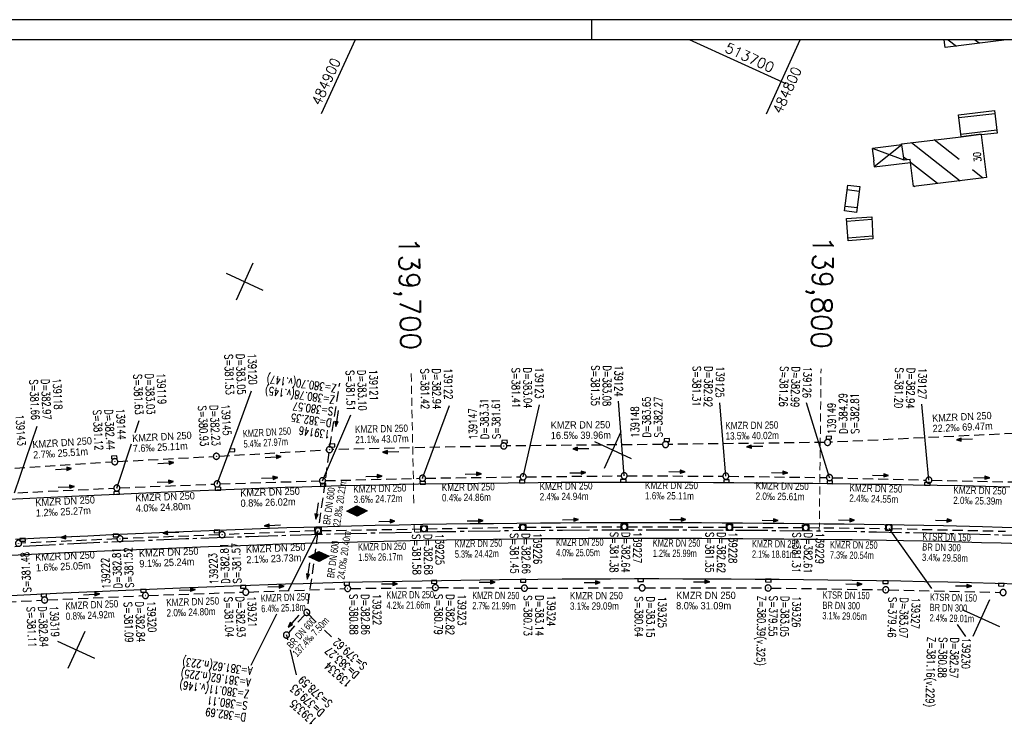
# Model space of a CAD drawing. Extents: x 4513183 to 4514318, y 5485253 to 5485550.
# Tile 4 of 8: x 4513622 to 4513865, y 5485377 to 5485550. Entities that reach past the tile are written whole.
import ezdxf
from ezdxf.enums import TextEntityAlignment as Align

# ---------------------------------------------------------------- set-up
doc = ezdxf.new("R2010")
doc.units = 0
doc.header["$LTSCALE"] = 10
doc.header["$MEASUREMENT"] = 0
for name, pattern in [('ACHSE', [5.5, 4, -0.5, 0.5, -0.5]), ('LT00', [0]), ('LT17', [0.15, 0.1, -0.05]), ('STRICHLINIE2', [0.375, 0.25, -0.125])]:
    doc.linetypes.add(name, pattern=pattern)
doc.layers.get('0').update_dxf_attribs({"linetype": 'LT00'})
for name, color, linetype in [('-BESCH', 7, 'STRICHLINIE2'), ('-BESCH-nachrichtlich', 81, 'STRICHLINIE2'), ('-BKAN014', 140, 'LT00'), ('-BKAN016-1', 140, 'LT00'), ('-BSCH014', 5, 'LT00'), ('-BSCH016', 5, 'LT00'), ('-Halt-Pfeil', 4, 'LT00'), ('A-TEXT-KILOMETER', 30, 'LT17'), ('AX-020', 250, 'ACHSE'), ('DFK_BEB_SCHR', 254, 'LT00'), ('DFK_BEBAUUNG', 250, 'LT00'), ('DFK_HAUS_NR', 250, 'Continuous'), ('HTP_OST', 11, 'LT00'), ('HTP_WEST', 11, 'LT00'), ('RAHMEN', 250, 'Continuous'), ('V_AFBR_BAB', 250, 'LT00'), ('V_KA_MULD', 182, 'LT00'), ('V_KA_PRUF', 182, 'LT00'), ('V_RASTER', 250, 'LT00'), ('V_SINKK', 182, 'LT00')]:
    doc.layers.add(name, color=color, linetype=linetype)
doc.styles.add('Haltungsbeschriftung', font='arial.ttf', dxfattribs={"width": 0.75})
doc.styles.add('Kilometrierung', font='romans.shx')
doc.styles.add('ROMANS', font='romans.shx')
doc.styles.add('schachtbeschriftung', font='romans.shx', dxfattribs={"width": 0.75, "height": 0.2})
doc.styles.get("Standard").update_dxf_attribs({"font": 'romans.shx', "width": 0.8})

# ---------------------------------------------------------------- blocks, each defined once
blk = doc.blocks.new('SYMB0003')
at = {"color": 0, "linetype": 'ByBlock'}
for p, q in [((-0.015712, 0), (0.010166, 0.012015)), ((0, -0.021257), (-0.015712, 0)), ((0.010166, 0.012015), (0, -0.021257))]:
    blk.add_line(p, q, dxfattribs=at)
for points in [[(-0.031395, 0.499013), (-0.093691, 0.491144), (-0.154509, 0.475528), (-0.21289, 0.452414), (-0.267913, 0.422164), (-0.318712, 0.385257), (-0.364484, 0.342274), (-0.404509, 0.293893), (-0.438154, 0.240877), (-0.464888, 0.184062), (-0.484292, 0.124345), (-0.496058, 0.062667), (-0.5, 0)], [(-0.5, 0), (-0.496058, -0.062667), (-0.484292, -0.124345), (-0.464888, -0.184062), (-0.438154, -0.240877), (-0.404509, -0.293893), (-0.364485, -0.342274), (-0.318712, -0.385257), (-0.267914, -0.422164), (-0.21289, -0.452414), (-0.154509, -0.475529), (-0.093691, -0.491144), (-0.031395, -0.499014), (0.031395, -0.499014)], [(0.5, 0), (0.496057, 0.062667), (0.484292, 0.124345), (0.464888, 0.184062), (0.438153, 0.240877), (0.404509, 0.293893), (0.364484, 0.342274), (0.318712, 0.385257), (0.267913, 0.422164), (0.21289, 0.452414), (0.154509, 0.475528), (0.093691, 0.491144), (0.031395, 0.499013), (-0.031395, 0.499013)], [(0.031395, -0.499014), (0.093691, -0.491144), (0.154509, -0.475529), (0.21289, -0.452414), (0.267914, -0.422164), (0.318712, -0.385257), (0.364485, -0.342274), (0.404509, -0.293893), (0.438154, -0.240877), (0.464889, -0.184062), (0.484292, -0.124345), (0.496058, -0.062667), (0.5, 0)]]:
    blk.add_lwpolyline(points, dxfattribs=at)
blk = doc.blocks.new('SYMB0652')
at = {"color": 0, "linetype": 'ByBlock'}
blk.add_lwpolyline([(-0.15, -0.075), (0.15, -0.075), (0.15, 0.075), (-0.15, 0.075), (-0.15, -0.075)], dxfattribs=at)
blk = doc.blocks.new('SYMB0071')
at = {"color": 0, "linetype": 'ByBlock'}
for p, q in [((-0.5, 0), (0, 0.25)), ((0, -0.25), (-0.5, 0)), ((-0.5, 0), (-0.5, 0)), ((-0.48, -0.01), (-0.48, 0.01)), ((-0.46, -0.02), (-0.46, 0.02)), ((-0.44, -0.03), (-0.44, 0.03)), ((-0.42, -0.04), (-0.42, 0.04)), ((-0.4, -0.05), (-0.4, 0.05)), ((-0.38, -0.06), (-0.38, 0.06)), ((-0.36, -0.07), (-0.36, 0.07)), ((-0.34, -0.08), (-0.34, 0.08)), ((-0.32, -0.09), (-0.32, 0.09)), ((-0.3, -0.1), (-0.3, 0.1)), ((-0.28, -0.11), (-0.28, 0.11)), ((-0.26, -0.12), (-0.26, 0.12)), ((-0.24, -0.13), (-0.24, 0.13)), ((-0.22, -0.14), (-0.22, 0.14)), ((-0.2, -0.15), (-0.2, 0.15)), ((-0.18, -0.16), (-0.18, 0.16)), ((-0.16, -0.17), (-0.16, 0.17)), ((-0.14, -0.18), (-0.14, 0.18)), ((-0.12, -0.19), (-0.12, 0.19)), ((-0.1, -0.2), (-0.1, 0.2)), ((-0.08, -0.21), (-0.08, 0.21)), ((-0.06, -0.22), (-0.06, 0.22)), ((-0.04, -0.23), (-0.04, 0.23)), ((-0.02, -0.24), (-0.02, 0.24)), ((0, 0.25), (0.5, 0)), ((0, -0.25), (0, 0.25)), ((0.5, 0), (0, -0.25)), ((0.02, -0.24), (0.02, 0.24)), ((0.04, -0.23), (0.04, 0.23)), ((0.06, -0.22), (0.06, 0.22)), ((0.08, -0.21), (0.08, 0.21)), ((0.1, -0.2), (0.1, 0.2)), ((0.12, -0.19), (0.12, 0.19)), ((0.14, -0.18), (0.14, 0.18)), ((0.16, -0.17), (0.16, 0.17)), ((0.18, -0.16), (0.18, 0.16)), ((0.2, -0.15), (0.2, 0.15)), ((0.22, -0.14), (0.22, 0.14)), ((0.24, -0.13), (0.24, 0.13)), ((0.26, -0.12), (0.26, 0.12)), ((0.28, -0.11), (0.28, 0.11)), ((0.3, -0.1), (0.3, 0.1)), ((0.32, -0.09), (0.32, 0.09)), ((0.34, -0.08), (0.34, 0.08)), ((0.36, -0.07), (0.36, 0.07)), ((0.38, -0.06), (0.38, 0.06)), ((0.4, -0.05), (0.4, 0.05)), ((0.42, -0.04), (0.42, 0.04)), ((0.44, -0.03), (0.44, 0.03)), ((0.46, -0.02), (0.46, 0.02)), ((0.48, -0.01), (0.48, 0.01))]:
    blk.add_line(p, q, dxfattribs=at)
blk = doc.blocks.new('SYMB0070')
at = {"color": 0, "linetype": 'ByBlock'}
for p, q in [((-0.5, 0), (0.2, 0)), ((0.5, 0), (0.2, 0.1)), ((0.2, 0.1), (0.2, 0)), ((0.468, 0), (0.21, 0.086)), ((0.21, 0.086), (0.21, -0.086)), ((0.21, -0.086), (0.468, 0)), ((0.22, -0.072), (0.437, 0)), ((0.23, -0.058), (0.405, 0)), ((0.24, -0.045), (0.374, 0)), ((0.342, 0), (0.25, 0.031)), ((0.25, 0.031), (0.25, -0.031)), ((0.25, -0.031), (0.342, 0)), ((0.26, -0.017), (0.31, 0)), ((0.27, -0.003), (0.279, 0))]:
    blk.add_line(p, q, dxfattribs=at)
for points in [[(0.2, 0), (0.2, -0.1), (0.5, 0)], [(0.437, 0), (0.22, 0.072), (0.22, -0.072)], [(0.405, 0), (0.23, 0.058), (0.23, -0.058)], [(0.374, 0), (0.24, 0.045), (0.24, -0.045)], [(0.31, 0), (0.26, 0.017), (0.26, -0.017)], [(0.279, 0), (0.27, 0.003), (0.27, -0.003)]]:
    blk.add_lwpolyline(points, dxfattribs=at)
blk = doc.blocks.new('SYMB1210')
at = {"color": 0, "linetype": 'ByBlock'}
blk.add_line((0.018815, -0.179014), (0.055623, -0.17119), dxfattribs=at)
for points in [[(-0.2, -0.2), (-0.2, 0.2), (0.2, 0.2), (0.2, -0.2), (-0.2, -0.2)], [(0.018815, 0.179014), (-0.018815, 0.179014), (-0.055623, 0.17119), (-0.09, 0.155885), (-0.120444, 0.133766), (-0.145623, 0.105801), (-0.164438, 0.073213), (-0.176067, 0.037424), (-0.18, 0)], [(-0.18, 0), (-0.176067, -0.037424), (-0.164438, -0.073213), (-0.145623, -0.105801), (-0.120444, -0.133766), (-0.09, -0.155885), (-0.055623, -0.17119), (-0.018815, -0.179014), (0.018815, -0.179014)], [(0.18, 0), (0.176067, 0.037424), (0.164438, 0.073213), (0.145623, 0.105801), (0.120444, 0.133766), (0.09, 0.155885), (0.055623, 0.17119), (0.018815, 0.179014)], [(0.055623, -0.17119), (0.09, -0.155885), (0.120444, -0.133766), (0.145623, -0.105801), (0.164438, -0.073213), (0.176067, -0.037424), (0.18, 0)]]:
    blk.add_lwpolyline(points, dxfattribs=at)

msp = doc.modelspace()

# ---------------------------------------------------------------- linework, layer by layer
at = {"layer": '-BESCH'}
for p, q in [((4513890.3, 5485448.99), (4513822.41, 5485445.75)), ((4513820.91, 5485445.7), (4513782.39, 5485445.22)), ((4513671.45, 5485442.32), (4513697.87, 5485443.88)), ((4513698.52, 5485443.19), (4513695.92, 5485424.65)), ((4513740.93, 5485444.82), (4513699.37, 5485443.94)), ((4513780.89, 5485445.21), (4513742.43, 5485444.85)), ((4513620.91, 5485439.33), (4513644.88, 5485440.9)), ((4513646.37, 5485440.99), (4513669.95, 5485442.24)), ((4513671.65, 5485435.48), (4513696.16, 5485436.23)), ((4513697.66, 5485436.27), (4513720.87, 5485436.84)), ((4513722.37, 5485436.87), (4513745.73, 5485437.2)), ((4513747.23, 5485437.22), (4513770.67, 5485437.46)), ((4513772.17, 5485437.46), (4513795.78, 5485437.38)), ((4513797.28, 5485437.36), (4513821.39, 5485437.02)), ((4513822.89, 5485436.99), (4513845.93, 5485436.41)), ((4513847.43, 5485436.37), (4513871.32, 5485435.88)), ((4513621.63, 5485433.27), (4513645.37, 5485434.41)), ((4513646.87, 5485434.48), (4513670.16, 5485435.42)), ((4513695.07, 5485423.88), (4513672.86, 5485422.95)), ((4513696.56, 5485423.92), (4513721.23, 5485424.34)), ((4513722.73, 5485424.37), (4513745.65, 5485424.75)), ((4513747.15, 5485424.76), (4513770.7, 5485424.88)), ((4513772.2, 5485424.88), (4513796.69, 5485424.77)), ((4513798.19, 5485424.77), (4513815.49, 5485424.68)), ((4513816.99, 5485424.67), (4513836.03, 5485424.44)), ((4513837.53, 5485424.41), (4513865.6, 5485423.77)), ((4513646.14, 5485421.88), (4513622.61, 5485420.83)), ((4513671.36, 5485422.89), (4513647.64, 5485421.94)), ((4513695.71, 5485423.17), (4513693.12, 5485404.45)), ((4513678.72, 5485408.76), (4513702.38, 5485409.6)), ((4513703.88, 5485409.63), (4513724.04, 5485409.84)), ((4513725.54, 5485409.85), (4513746.03, 5485409.71)), ((4513747.53, 5485409.7), (4513775.12, 5485409.79)), ((4513776.62, 5485409.79), (4513806.22, 5485409.75)), ((4513807.72, 5485409.74), (4513835.27, 5485409.32)), ((4513836.77, 5485409.29), (4513864.27, 5485408.65)), ((4513603.8, 5485405.47), (4513627.54, 5485406.74)), ((4513629.04, 5485406.81), (4513652.43, 5485407.86)), ((4513653.93, 5485407.92), (4513677.22, 5485408.71)), ((4513692.52, 5485403.15), (4513688.51, 5485398.69))]:
    msp.add_line(p, q, dxfattribs=at)
at = {"layer": '-BESCH-nachrichtlich'}
msp.add_line((4513698.74, 5485444.67), (4513701.16, 5485460.33), dxfattribs=at)
at = {"layer": '-BSCH014'}
for p, q in [((4513695.82, 5485423.91), (4513688.37, 5485408.98)), ((4513836.78, 5485424.43), (4513847.35, 5485409.59)), ((4513685.53, 5485403.3), (4513679.19, 5485390.59)), ((4513693.02, 5485403.71), (4513695.39, 5485401.34)), ((4513697.41, 5485399.33), (4513699.1, 5485397.65)), ((4513853.64, 5485400.76), (4513855.75, 5485397.79)), ((4513688.01, 5485398.13), (4513688.3, 5485396.94)), ((4513688.9, 5485394.49), (4513690.43, 5485388.31))]:
    msp.add_line(p, q, dxfattribs=at)
at = {"layer": '-BSCH016'}
for p, q in [((4513676.05, 5485449.43), (4513679.36, 5485458.44)), ((4513771.42, 5485437.47), (4513770.02, 5485455.94)), ((4513796.53, 5485437.37), (4513795.06, 5485455.5)), ((4513822.14, 5485437.01), (4513816.48, 5485455.51)), ((4513721.62, 5485436.86), (4513728.26, 5485454.86)), ((4513746.48, 5485437.21), (4513750.54, 5485454.99)), ((4513846.68, 5485436.39), (4513844.9, 5485455.13)), ((4513650.65, 5485448.14), (4513651.64, 5485451.12)), ((4513696.91, 5485436.25), (4513703.91, 5485452.5)), ((4513620.88, 5485433.23), (4513626.43, 5485449.75)), ((4513670.9, 5485435.45), (4513676.05, 5485449.43)), ((4513646.12, 5485434.45), (4513649.72, 5485445.33))]:
    msp.add_line(p, q, dxfattribs=at)
at = {"layer": 'A-TEXT-KILOMETER', "lineweight": 0, "ltscale": 2}
for p, q in [((4513719.47, 5485430.73), (4513718.81, 5485463.55)), ((4513819.61, 5485423.85), (4513820.04, 5485463.85)), ((4513719.62, 5485423.57), (4513719.58, 5485425.37))]:
    msp.add_line(p, q, dxfattribs=at)
at = {"layer": 'AX-020', "ltscale": 0.2, "flags": 128}
msp.add_lwpolyline([(4513208.35, 5485369.65), (4513216.73, 5485371.26), (4513231.97, 5485374.12), (4513247.23, 5485376.89), (4513262.5, 5485379.59), (4513277.79, 5485382.21), (4513293.08, 5485384.76), (4513308.4, 5485387.22), (4513323.72, 5485389.6), (4513339.06, 5485391.91), (4513354.41, 5485394.13), (4513369.76, 5485396.28), (4513385.14, 5485398.34), (4513400.52, 5485400.33), (4513415.91, 5485402.24), (4513431.31, 5485404.07), (4513446.72, 5485405.82), (4513462.14, 5485407.49), (4513477.56, 5485409.08), (4513493, 5485410.59), (4513508.44, 5485412.02), (4513523.89, 5485413.37), (4513539.35, 5485414.64), (4513554.81, 5485415.83), (4513570.28, 5485416.95), (4513585.75, 5485417.98), (4513601.23, 5485418.93), (4513616.72, 5485419.8), (4513632.2, 5485420.6), (4513647.7, 5485421.31), (4513663.19, 5485421.94), (4513678.69, 5485422.49), (4513694.19, 5485422.97), (4513709.7, 5485423.36), (4513725.2, 5485423.67), (4513740.71, 5485423.91), (4513756.22, 5485424.06), (4513771.73, 5485424.13), (4513787.23, 5485424.12), (4513802.74, 5485424.04), (4513818.25, 5485423.87), (4513833.76, 5485423.62), (4513849.26, 5485423.3), (4513864.77, 5485422.89), (4513880.27, 5485422.4), (4513895.76, 5485421.84), (4513911.26, 5485421.19), (4513926.75, 5485420.46), (4513939.22, 5485419.82), (4513951.87, 5485419.11), (4513964.52, 5485418.35), (4513977.16, 5485417.53), (4513989.8, 5485416.65), (4514002.44, 5485415.71), (4514015.07, 5485414.71), (4514027.69, 5485413.64), (4514040.31, 5485412.5), (4514052.92, 5485411.29), (4514065.52, 5485410.01), (4514078.12, 5485408.66), (4514090.71, 5485407.22), (4514096.29, 5485406.56), (4514108.87, 5485405.02), (4514121.43, 5485403.39), (4514133.35, 5485401.78)], dxfattribs=at)
at = {"layer": 'DFK_BEB_SCHR'}
for p, q in [((4513851.45, 5485545.19), (4513853.49, 5485543.61)), ((4513859.1, 5485544.32), (4513857.97, 5485545.19)), ((4513864.5, 5485545.19), (4513864.71, 5485545.02)), ((4513862.94, 5485526.91), (4513854.06, 5485525.86)), ((4513854.53, 5485521.89), (4513863.42, 5485522.94)), ((4513842.36, 5485519.77), (4513854.41, 5485510.34)), ((4513854.19, 5485515.59), (4513847.99, 5485520.44)), ((4513841.33, 5485515.49), (4513840.44, 5485516.19)), ((4513848.79, 5485509.65), (4513842.12, 5485514.87)), ((4513860.02, 5485511.02), (4513857.46, 5485513.03)), ((4513842.81, 5485509.26), (4513843.17, 5485508.97)), ((4513829.44, 5485507.72), (4513826.5, 5485508.08)), ((4513826.01, 5485504.11), (4513828.96, 5485503.75)), ((4513832.59, 5485500.74), (4513826.39, 5485500.25)), ((4513826.7, 5485496.26), (4513832.82, 5485496.74))]:
    msp.add_line(p, q, dxfattribs=at)
at = {"layer": 'DFK_BEBAUUNG'}
for p, q in [((4513839.99, 5485519.23), (4513832.77, 5485518.36)), ((4513839.99, 5485519.23), (4513833.17, 5485513.77)), ((4513840.56, 5485515.4), (4513832.77, 5485518.36)), ((4513833.15, 5485515.31), (4513832.77, 5485518.36)), ((4513832.98, 5485515.28), (4513833.15, 5485515.31)), ((4513832.98, 5485515.28), (4513833.17, 5485513.77)), ((4513833.17, 5485513.77), (4513842.12, 5485514.86))]:
    msp.add_line(p, q, dxfattribs=at)
for points in [[(4513865.2, 5485545.14), (4513865.21, 5485545.09), (4513850.69, 5485543.26), (4513850.45, 5485545.14)], [(4513859.58, 5485521.82), (4513854.61, 5485521.23), (4513853.96, 5485526.67), (4513862.85, 5485527.73), (4513863.52, 5485522.13), (4513859.6, 5485521.66), (4513859.58, 5485521.82)], [(4513842.85, 5485508.93), (4513842.12, 5485514.86), (4513842.04, 5485515.58), (4513840.56, 5485515.4), (4513839.99, 5485519.23), (4513839.95, 5485519.48), (4513854.61, 5485521.23), (4513859.58, 5485521.82), (4513859.6, 5485521.66), (4513860.88, 5485511.13), (4513842.85, 5485508.93)], [(4513828.81, 5485502.54), (4513825.86, 5485502.9), (4513826.65, 5485509.28), (4513829.59, 5485508.93), (4513828.81, 5485502.54)], [(4513832.86, 5485496), (4513826.76, 5485495.52), (4513826.33, 5485501), (4513832.55, 5485501.46), (4513832.86, 5485496)]]:
    msp.add_lwpolyline(points, dxfattribs=at)
at = {"layer": 'RAHMEN'}
msp.add_line((4513763.35, 5485550.14), (4513763.35, 5485545.14), dxfattribs=at)
for points in [[(4513183.35, 5485253.14), (4514318.35, 5485253.14), (4514318.35, 5485550.14), (4513183.35, 5485550.14), (4513183.35, 5485253.14)], [(4513208.35, 5485258.14), (4514133.35, 5485258.14), (4514133.35, 5485545.14), (4513208.35, 5485545.14), (4513208.35, 5485258.14)]]:
    msp.add_lwpolyline(points, dxfattribs=at)
at = {"layer": 'V_AFBR_BAB'}
for points in [[(4513619.46, 5485431.71), (4513624.64, 5485431.96), (4513629.83, 5485432.2), (4513635.01, 5485432.44), (4513640.51, 5485432.69), (4513646, 5485432.93), (4513651.5, 5485433.16), (4513656.99, 5485433.4), (4513662.49, 5485433.63), (4513666.68, 5485433.81), (4513670.88, 5485433.99), (4513675.07, 5485434.16), (4513679.27, 5485434.33), (4513683.47, 5485434.49), (4513687.66, 5485434.64), (4513691.86, 5485434.78), (4513696.65, 5485434.92), (4513701.44, 5485435.05), (4513706.23, 5485435.16), (4513711.02, 5485435.27), (4513715.81, 5485435.36), (4513720.6, 5485435.44), (4513728, 5485435.56), (4513735.4, 5485435.67), (4513742.8, 5485435.75), (4513750.21, 5485435.82), (4513755.83, 5485435.87), (4513761.46, 5485435.9), (4513767.08, 5485435.92), (4513772.71, 5485435.93), (4513778.34, 5485435.92), (4513783.38, 5485435.9), (4513788.41, 5485435.88), (4513793.45, 5485435.84), (4513798.49, 5485435.8), (4513803.53, 5485435.76), (4513808.56, 5485435.71), (4513813.28, 5485435.66), (4513817.99, 5485435.61), (4513822.71, 5485435.56), (4513827.42, 5485435.5), (4513832.13, 5485435.43), (4513836.85, 5485435.36), (4513842.81, 5485435.27), (4513848.76, 5485435.15), (4513854.72, 5485435.03), (4513860.68, 5485434.88), (4513866.63, 5485434.72)], [(4513621.13, 5485421.84), (4513627.07, 5485422.13), (4513633.01, 5485422.41), (4513638.93, 5485422.67), (4513644.85, 5485422.94), (4513650.77, 5485423.19), (4513656.69, 5485423.44), (4513662.61, 5485423.69), (4513666.85, 5485423.86), (4513671.09, 5485424.03), (4513675.34, 5485424.2), (4513679.58, 5485424.36), (4513683.82, 5485424.51), (4513688.07, 5485424.66), (4513692.31, 5485424.8), (4513698.19, 5485424.97), (4513704.07, 5485425.12), (4513709.95, 5485425.26), (4513715.84, 5485425.38), (4513721.72, 5485425.48), (4513727.52, 5485425.57), (4513733.32, 5485425.65), (4513739.12, 5485425.71), (4513744.92, 5485425.77), (4513750.73, 5485425.82), (4513755.66, 5485425.86), (4513760.59, 5485425.89), (4513765.52, 5485425.92), (4513770.45, 5485425.94), (4513775.38, 5485425.95), (4513780.31, 5485425.94), (4513785.4, 5485425.93), (4513790.49, 5485425.91), (4513795.59, 5485425.88), (4513800.68, 5485425.84), (4513805.77, 5485425.79), (4513810.86, 5485425.74), (4513815.81, 5485425.69), (4513820.77, 5485425.64), (4513825.73, 5485425.58), (4513830.68, 5485425.51), (4513835.64, 5485425.44), (4513840.6, 5485425.35), (4513850.28, 5485425.16), (4513859.96, 5485424.93), (4513869.64, 5485424.65)], [(4513869.34, 5485420.65), (4513864.52, 5485420.8), (4513859.7, 5485420.94), (4513854.89, 5485421.07), (4513850.07, 5485421.2), (4513845.25, 5485421.31), (4513840.43, 5485421.41), (4513836.2, 5485421.49), (4513831.97, 5485421.55), (4513827.74, 5485421.61), (4513823.51, 5485421.67), (4513819.28, 5485421.71), (4513815.05, 5485421.76), (4513810.82, 5485421.8), (4513805.76, 5485421.84), (4513800.7, 5485421.88), (4513795.64, 5485421.92), (4513790.57, 5485421.95), (4513785.51, 5485421.98), (4513780.45, 5485421.99), (4513774.51, 5485421.99), (4513768.57, 5485421.98), (4513762.63, 5485421.95), (4513756.68, 5485421.91), (4513750.74, 5485421.86), (4513744.95, 5485421.81), (4513739.15, 5485421.74), (4513733.36, 5485421.66), (4513727.57, 5485421.56), (4513721.77, 5485421.46), (4513712.05, 5485421.25), (4513702.33, 5485421.01), (4513692.6, 5485420.73), (4513686.64, 5485420.54), (4513680.68, 5485420.34), (4513674.72, 5485420.12), (4513668.76, 5485419.9), (4513662.8, 5485419.67), (4513656.89, 5485419.44), (4513650.98, 5485419.2), (4513645.08, 5485418.95), (4513639.17, 5485418.69), (4513633.27, 5485418.42), (4513623.36, 5485417.94), (4513613.46, 5485417.43)], [(4513868.89, 5485410.7), (4513863.06, 5485410.87), (4513857.23, 5485411.03), (4513851.39, 5485411.16), (4513845.56, 5485411.29), (4513839.73, 5485411.4), (4513833.72, 5485411.5), (4513827.72, 5485411.59), (4513821.72, 5485411.67), (4513815.72, 5485411.74), (4513809.72, 5485411.81), (4513803.77, 5485411.86), (4513797.82, 5485411.91), (4513791.87, 5485411.95), (4513785.92, 5485411.97), (4513779.97, 5485411.98), (4513774, 5485411.98), (4513768.03, 5485411.97), (4513762.07, 5485411.94), (4513756.1, 5485411.9), (4513750.13, 5485411.85), (4513740.6, 5485411.75), (4513731.07, 5485411.62), (4513721.54, 5485411.47), (4513716.63, 5485411.39), (4513711.73, 5485411.3), (4513706.82, 5485411.19), (4513701.92, 5485411.08), (4513697.01, 5485410.95), (4513692.11, 5485410.81), (4513687.79, 5485410.68), (4513683.47, 5485410.53), (4513679.15, 5485410.37), (4513674.84, 5485410.21), (4513670.52, 5485410.04), (4513666.2, 5485409.87), (4513661.88, 5485409.69), (4513656.08, 5485409.45), (4513650.29, 5485409.21), (4513644.49, 5485408.97), (4513638.69, 5485408.71), (4513632.89, 5485408.45), (4513628.01, 5485408.22), (4513623.13, 5485407.99), (4513618.25, 5485407.75)]]:
    msp.add_lwpolyline(points, dxfattribs=at)
at = {"layer": 'V_RASTER'}
for p, q in [((4513704.96, 5485545.14), (4513696.61, 5485526.86)), ((4513811.39, 5485534.27), (4513787.59, 5485545.14)), ((4513806.54, 5485526.86), (4513814.89, 5485545.14)), ((4513679.75, 5485489.96), (4513675.6, 5485480.86)), ((4513673.13, 5485487.49), (4513682.22, 5485483.33)), ((4513766.56, 5485439.31), (4513770.71, 5485448.41)), ((4513764.09, 5485445.94), (4513773.18, 5485441.78)), ((4513861.67, 5485406.86), (4513857.52, 5485397.77)), ((4513855.05, 5485404.39), (4513864.14, 5485400.24)), ((4513638.2, 5485399), (4513634.05, 5485389.9)), ((4513640.67, 5485392.37), (4513631.58, 5485396.53))]:
    msp.add_line(p, q, dxfattribs=at)

# ---------------------------------------------------------------- block references
at = {"layer": '-Halt-Pfeil'}
for p, xscale, yscale, zscale, rotation in [((4513700.5, 5485451.62), 4.000000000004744, 4.000000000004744, 4.000000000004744, 262.014799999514), ((4513855.47, 5485446.44), 3.999999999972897, 3.999999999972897, 3.999999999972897, 182.7357800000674), ((4513713.74, 5485443.33), 3.999999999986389, 3.999999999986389, 3.999999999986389, 181.2135900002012), ((4513760.71, 5485444.13), 4.000000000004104, 4.000000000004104, 4.000000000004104, 180.5350600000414), ((4513803.63, 5485444.68), 3.999999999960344, 3.999999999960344, 3.999999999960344, 180.7134100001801), ((4513658.22, 5485440.62), 3.999999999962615, 3.999999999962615, 3.999999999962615, 3.019400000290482), ((4513684.72, 5485442.1), 3.999999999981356, 3.999999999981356, 3.999999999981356, 3.387200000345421), ((4513632.96, 5485439.12), 4.000000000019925, 4.000000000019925, 4.000000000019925, 3.768950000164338), ((4513734.15, 5485437.92), 4.000000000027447, 4.000000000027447, 4.000000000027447, 0.8078699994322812), ((4513759.99, 5485438.23), 3.999999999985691, 3.999999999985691, 3.999999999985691, 0.5910200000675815), ((4513784.49, 5485438.48), 4.000000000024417, 4.000000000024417, 4.000000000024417, 359.7866800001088), ((4513809.84, 5485438.25), 4.000000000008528, 4.000000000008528, 4.000000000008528, 359.1921300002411), ((4513658.12, 5485435.96), 3.999999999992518, 3.999999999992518, 3.999999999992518, 2.319120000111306), ((4513683.89, 5485436.95), 3.999999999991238, 3.999999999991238, 3.999999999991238, 1.759330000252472), ((4513709.64, 5485437.36), 3.999999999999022, 3.999999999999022, 3.999999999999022, 1.402469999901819), ((4513834.73, 5485437.59), 3.999999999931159, 3.999999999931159, 3.999999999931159, 358.5381000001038), ((4513859.7, 5485437.02), 3.999999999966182, 3.999999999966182, 3.999999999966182, 358.8319300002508), ((4513633.66, 5485434.74), 3.999999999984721, 3.999999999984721, 3.999999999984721, 2.756750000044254), ((4513695.56, 5485428.77), 4.000000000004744, 4.000000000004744, 4.000000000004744, 262.014799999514), ((4513712.8, 5485426.23), 3.999999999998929, 3.999999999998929, 3.999999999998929, 0.9477299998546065), ((4513734.62, 5485426.35), 3.999999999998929, 3.999999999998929, 3.999999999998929, 0.9477299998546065), ((4513758.15, 5485426.63), 3.999999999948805, 3.999999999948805, 3.999999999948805, 0.2832600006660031), ((4513784.68, 5485426.65), 3.999999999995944, 3.999999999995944, 3.999999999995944, 359.7482099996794), ((4513807.48, 5485426.46), 3.999999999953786, 3.999999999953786, 3.999999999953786, 359.7307299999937), ((4513826.34, 5485426.53), 3.999999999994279, 3.999999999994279, 3.999999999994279, 359.3005800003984), ((4513850.35, 5485426.45), 4.000000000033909, 4.000000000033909, 4.000000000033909, 358.6815200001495), ((4513659.46, 5485423.41), 4.000000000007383, 4.000000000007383, 4.000000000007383, 182.2841800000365), ((4513684.53, 5485425.17), 4.000000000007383, 4.000000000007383, 4.000000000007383, 182.2841800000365), ((4513634.33, 5485422.35), 3.999999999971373, 3.999999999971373, 3.999999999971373, 182.5536500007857), ((4513693.43, 5485413.95), 3.999999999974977, 3.999999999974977, 3.999999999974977, 262.1171799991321), ((4513737.57, 5485411.17), 4.000000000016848, 4.000000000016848, 4.000000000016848, 359.6048399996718), ((4513763.5, 5485411.09), 3.999999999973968, 3.999999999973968, 3.999999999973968, 0.1853400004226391), ((4513790.58, 5485411.31), 3.999999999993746, 3.999999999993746, 3.999999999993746, 359.9265599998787), ((4513663.54, 5485409.3), 4.000000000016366, 4.000000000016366, 4.000000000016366, 1.937700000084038), ((4513685.43, 5485410.09), 4.000000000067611, 4.000000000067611, 4.000000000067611, 2.032180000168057), ((4513713.47, 5485410.76), 3.999999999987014, 3.999999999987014, 3.999999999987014, 0.5945100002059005), ((4513828.18, 5485410.73), 3.999999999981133, 3.999999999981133, 3.999999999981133, 359.1222000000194), ((4513855.26, 5485410.27), 3.999999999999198, 3.999999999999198, 3.999999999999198, 358.6675400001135), ((4513639.91, 5485408.19), 3.999999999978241, 3.999999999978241, 3.999999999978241, 2.560639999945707), ((4513689.77, 5485401.59), 4.000000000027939, 4.000000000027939, 4.000000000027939, 228.0801099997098)]:
    msp.add_blockref('SYMB0070', p, dxfattribs=dict(at, xscale=xscale, yscale=yscale, zscale=zscale, rotation=rotation))
at = {"layer": 'HTP_OST', "xscale": 5.000000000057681, "yscale": 5.000000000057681, "zscale": 5.000000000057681, "rotation": 1.381490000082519}
msp.add_blockref('SYMB0071', (4513705.42, 5485428.76), dxfattribs=at)
at = {"layer": 'HTP_WEST', "xscale": 5.000000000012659, "yscale": 5.000000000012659, "zscale": 5.000000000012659, "rotation": 1.566860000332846}
msp.add_blockref('SYMB0071', (4513696.07, 5485417.52), dxfattribs=at)
at = {"layer": 'V_KA_MULD', "xscale": 3.799999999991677, "yscale": 3.799999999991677, "zscale": 3.799999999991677, "rotation": 180.6537565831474}
for p in [(4513695.82, 5485423.91), (4513721.99, 5485424.35), (4513746.39, 5485424.7), (4513771.47, 5485424.83), (4513797.44, 5485424.74), (4513816.27, 5485424.62), (4513836.79, 5485424.69)]:
    msp.add_blockref('SYMB1210', p, dxfattribs=at)
at = {"layer": 'V_KA_PRUF', "xscale": 1.499999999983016, "yscale": 1.499999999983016, "zscale": 1.499999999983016}
for p in [(4513741.68, 5485444.84), (4513781.64, 5485445.21), (4513821.66, 5485445.71), (4513670.7, 5485442.28), (4513698.62, 5485443.93), (4513645.62, 5485440.95), (4513771.42, 5485437.47), (4513670.9, 5485435.45), (4513696.91, 5485436.25), (4513721.62, 5485436.86), (4513746.48, 5485437.21), (4513796.53, 5485437.37), (4513822.14, 5485437.01), (4513846.68, 5485436.39), (4513646.12, 5485434.45), (4513672.11, 5485422.92), (4513621.86, 5485420.8), (4513646.89, 5485421.91), (4513677.97, 5485408.73), (4513703.13, 5485409.63), (4513724.79, 5485409.85), (4513746.78, 5485409.7), (4513775.87, 5485409.79), (4513806.97, 5485409.75), (4513836.02, 5485409.31), (4513865.02, 5485408.63), (4513628.29, 5485406.78), (4513653.18, 5485407.89), (4513693.02, 5485403.71), (4513688.01, 5485398.13)]:
    msp.add_blockref('SYMB0003', p, dxfattribs=at)
at = {"layer": 'V_SINKK'}
for p, xscale, yscale, zscale, rotation in [((4513741.89, 5485445.9), 4.500000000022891, 4.500000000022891, 4.500000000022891, 0.9999999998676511), ((4513781.95, 5485446.3), 4.500000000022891, 4.500000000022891, 4.500000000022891, 0.9999999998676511), ((4513821.97, 5485446.9), 4.499999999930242, 4.499999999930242, 4.499999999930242, 2.000000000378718), ((4513674.61, 5485443.74), 4.500000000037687, 4.500000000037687, 4.500000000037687, 2.999999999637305), ((4513699.27, 5485444.95), 4.500000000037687, 4.500000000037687, 4.500000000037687, 2.999999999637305), ((4513645.49, 5485442.03), 4.500000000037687, 4.500000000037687, 4.500000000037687, 2.999999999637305), ((4513721.67, 5485435.74), 4.500000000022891, 4.500000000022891, 4.500000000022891, 0.9999999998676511), ((4513746.21, 5485436.05), 4.500000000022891, 4.500000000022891, 4.500000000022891, 0.9999999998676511), ((4513771.23, 5485436.2), 4.500000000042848, 4.500000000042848, 4.500000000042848, 359.9999999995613), ((4513796.68, 5485436.11), 4.500000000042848, 4.500000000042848, 4.500000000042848, 359.9999999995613), ((4513822.21, 5485435.87), 4.499999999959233, 4.499999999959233, 4.499999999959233, 359.0000000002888), ((4513846.3, 5485435.47), 4.499999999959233, 4.499999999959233, 4.499999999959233, 359.0000000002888), ((4513646.06, 5485433.22), 4.499999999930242, 4.499999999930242, 4.499999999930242, 2.000000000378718), ((4513671.11, 5485434.27), 4.499999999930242, 4.499999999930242, 4.499999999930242, 2.000000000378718), ((4513697.09, 5485435.22), 4.499999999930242, 4.499999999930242, 4.499999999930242, 2.000000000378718), ((4513670.82, 5485423.76), 4.499999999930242, 4.499999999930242, 4.499999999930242, 2.000000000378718), ((4513622.85, 5485421.66), 4.500000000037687, 4.500000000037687, 4.500000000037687, 2.999999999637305), ((4513645.91, 5485422.72), 4.499999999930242, 4.499999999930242, 4.499999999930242, 2.000000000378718), ((4513724.49, 5485411.25), 4.500000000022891, 4.500000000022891, 4.500000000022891, 0.9999999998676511), ((4513746.49, 5485411.51), 4.500000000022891, 4.500000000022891, 4.500000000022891, 180.9999999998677), ((4513775.48, 5485411.71), 4.500000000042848, 4.500000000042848, 4.500000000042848, 359.9999999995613), ((4513807.03, 5485411.57), 4.499999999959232, 4.499999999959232, 4.499999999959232, 179.0000000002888), ((4513835.97, 5485411.18), 4.499999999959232, 4.499999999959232, 4.499999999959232, 179.0000000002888), ((4513652.69, 5485409.04), 4.499999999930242, 4.499999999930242, 4.499999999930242, 2.000000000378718), ((4513677.33, 5485410.03), 4.499999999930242, 4.499999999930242, 4.499999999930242, 2.000000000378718), ((4513702.93, 5485410.81), 4.500000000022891, 4.500000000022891, 4.500000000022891, 0.9999999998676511), ((4513864.56, 5485410.56), 4.499999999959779, 4.499999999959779, 4.499999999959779, 177.9999999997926), ((4513628.09, 5485407.93), 4.500000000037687, 4.500000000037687, 4.500000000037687, 2.999999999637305)]:
    msp.add_blockref('SYMB0652', p, dxfattribs=dict(at, xscale=xscale, yscale=yscale, zscale=zscale, rotation=rotation))

# ---------------------------------------------------------------- texts
at = {"layer": '-BKAN014', "style": 'Haltungsbeschriftung'}
for s, rotation, width, p in [('KMZR DN 250', 2.7358, 0.9, (4513847.52, 5485450.79)), ('KMZR DN 250', 0.5351, 0.9, (4513753.29, 5485449.07)), ('KMZR DN 250', 0.7134, 0.8, (4513796.42, 5485448.96)), ('22.2‰ 69.47m', 2.7358, 0.9, (4513847.64, 5485448.23)), ('KMZR DN 250', 3.0194, 0.9, (4513649.96, 5485445.83)), ('KMZR DN 250', 3.3872, 0.7, (4513677.31, 5485446.96)), ('KMZR DN 250', 1.2136, 0.8, (4513704.97, 5485448.06)), ('16.5‰ 39.96m', 0.5351, 0.9, (4513753.31, 5485446.51)), ('13.5‰ 40.02m', 0.7134, 0.8, (4513796.46, 5485446.4)), ('KMZR DN 250', 3.7689, 0.9, (4513625.34, 5485444.28)), ('7.6‰ 25.11m', 3.0194, 0.9, (4513650.1, 5485443.28)), ('5.4‰ 27.97m', 3.3872, 0.7, (4513677.46, 5485444.41)), ('21.1‰ 43.07m', 1.2136, 0.8, (4513705.03, 5485445.5)), ('2.7‰ 25.51m', 3.7689, 0.9, (4513625.51, 5485441.72)), ('BR DN 600', 82.0148, 0.7, (4513698.77, 5485425.27)), ('22.8‰ 20.21m', 82.0148, 0.65, (4513701.26, 5485424.78)), ('24.0‰ 20.40m', 82.1172, 0.7, (4513702.31, 5485411.78)), ('KMZR DN 250', 0.9477, 0.6, (4513729.59, 5485419.77)), ('KMZR DN 250', 0.2833, 0.6, (4513754.6, 5485420.13)), ('KMZR DN 250', 359.7482, 0.6, (4513778.51, 5485420)), ('KMZR DN 250', 359.7307, 0.6, (4513803, 5485419.79)), ('KMZR DN 250', 359.3006, 0.6, (4513822.26, 5485419.58)), ('KTSR DN 150', 358.6815, 0.75, (4513845.07, 5485421.57)), ('KMZR DN 250', 2.5537, 0.9, (4513626.03, 5485416.41)), ('KMZR DN 250', 2.2842, 0.9, (4513651.62, 5485417.41)), ('KMZR DN 250', 2.2842, 0.9, (4513678.03, 5485418.4)), ('BR DN 600', 82.1172, 0.7, (4513699.77, 5485412.13)), ('KMZR DN 250', 0.9477, 0.7, (4513705.71, 5485418.98)), ('5.3‰ 24.42m', 0.9477, 0.6, (4513729.63, 5485417.21)), ('4.0‰ 25.05m', 0.2833, 0.6, (4513754.61, 5485417.57)), ('1.2‰ 25.99m', 359.7482, 0.6, (4513778.5, 5485417.44)), ('2.1‰ 18.81m', 359.7307, 0.6, (4513802.98, 5485417.23)), ('7.3‰ 20.54m', 359.3006, 0.6, (4513822.23, 5485417.02)), ('BR DN 300', 358.6815, 0.75, (4513845.01, 5485419.01)), ('9.1‰ 25.24m', 2.2842, 0.9, (4513651.72, 5485414.85)), ('2.1‰ 23.73m', 2.2842, 0.9, (4513678.14, 5485415.84)), ('1.5‰ 26.17m', 0.9477, 0.7, (4513705.75, 5485416.42)), ('3.4‰ 29.58m', 358.6815, 0.75, (4513844.96, 5485416.45)), ('1.6‰ 25.05m', 2.5537, 0.9, (4513626.15, 5485413.85)), ('BR DN 600', 48.0801, 0.7, (4513689.26, 5485394.62)), ('137.4‰ 7.50m', 48.0801, 0.7, (4513690.66, 5485392.62))]:
    msp.add_text(s, height=1.8, rotation=rotation, dxfattribs=dict(at, width=width)).set_placement(p)
at = {"layer": '-BKAN016-1', "style": 'Haltungsbeschriftung'}
for s, rotation, width, p in [('KMZR DN 250', 0.591, 0.8, (4513750.55, 5485433.96)), ('KMZR DN 250', 359.7867, 0.8, (4513776.57, 5485434.21)), ('KMZR DN 250', 359.1921, 0.8, (4513803.91, 5485434.12)), ('KMZR DN 250', 2.3191, 0.9, (4513650.72, 5485431.08)), ('KMZR DN 250', 1.7593, 0.9, (4513676.63, 5485432.34)), ('KMZR DN 250', 1.4025, 0.8, (4513704.55, 5485433.28)), ('KMZR DN 250', 0.8079, 0.8, (4513726.39, 5485433.69)), ('2.4‰ 24.94m', 0.591, 0.8, (4513750.57, 5485431.4)), ('1.6‰ 25.11m', 359.7867, 0.8, (4513776.56, 5485431.65)), ('2.0‰ 25.61m', 359.1921, 0.8, (4513803.87, 5485431.56)), ('KMZR DN 250', 358.5381, 0.8, (4513827.06, 5485433.62)), ('KMZR DN 250', 358.8319, 0.8, (4513852.71, 5485433.09)), ('KMZR DN 250', 2.7568, 0.9, (4513626.05, 5485429.94)), ('0.8‰ 26.02m', 1.7593, 0.9, (4513676.71, 5485429.78)), ('3.6‰ 24.72m', 1.4025, 0.8, (4513704.61, 5485430.72)), ('0.4‰ 24.86m', 0.8079, 0.8, (4513726.43, 5485431.13)), ('2.4‰ 24.55m', 358.5381, 0.8, (4513827, 5485431.06)), ('2.0‰ 25.39m', 358.8319, 0.8, (4513852.66, 5485430.53)), ('1.2‰ 25.27m', 2.7568, 0.9, (4513626.17, 5485427.38)), ('4.0‰ 24.80m', 2.3191, 0.9, (4513650.83, 5485428.52)), ('KMZR DN 250', 0.5945, 0.6, (4513712.72, 5485407.12)), ('KMZR DN 250', 2.5606, 0.8, (4513633.44, 5485404.41)), ('KMZR DN 250', 1.9377, 0.8, (4513658.35, 5485405.24)), ('KMZR DN 250', 2.0322, 0.7, (4513681.72, 5485406.3)), ('KMZR DN 250', 359.6048, 0.65, (4513733.93, 5485407.06)), ('KMZR DN 250', 0.1853, 0.8, (4513758.02, 5485406.94)), ('KMZR DN 250', 359.9266, 0.9, (4513784.26, 5485407.04)), ('KTSR DN 150', 359.1222, 0.7, (4513820.43, 5485407.15)), ('KTSR DN 150', 358.6675, 0.7, (4513846.93, 5485406.63)), ('0.8‰ 24.92m', 2.5606, 0.8, (4513633.55, 5485401.85)), ('2.0‰ 24.80m', 1.9377, 0.8, (4513658.44, 5485402.68)), ('6.4‰ 25.18m', 2.0322, 0.7, (4513681.81, 5485403.74)), ('4.2‰ 21.66m', 0.5945, 0.6, (4513712.74, 5485404.56)), ('2.7‰ 21.99m', 359.6048, 0.65, (4513733.91, 5485404.5)), ('3.1‰ 29.09m', 0.1853, 0.8, (4513758.03, 5485404.38)), ('8.0‰ 31.09m', 359.9266, 0.9, (4513784.25, 5485404.48)), ('BR DN 300', 359.1222, 0.7, (4513820.39, 5485404.59)), ('BR DN 300', 358.6675, 0.7, (4513846.87, 5485404.07)), ('3.1‰ 29.05m', 359.1222, 0.7, (4513820.35, 5485402.03)), ('2.4‰ 29.01m', 358.6675, 0.7, (4513846.82, 5485401.51))]:
    msp.add_text(s, height=1.8, rotation=rotation, dxfattribs=dict(at, width=width)).set_placement(p)
at = {"layer": '-BSCH014', "style": 'schachtbeschriftung', "width": 0.75}
for s, rotation, p in [('Z=380.70(v.147)', 172.0148, (4513700.47, 5485460.02)), ('Z=380.78(v.145)', 172.0148, (4513700.07, 5485457.17)), ('S=380.57', 172.0148, (4513699.67, 5485454.32)), ('D=383.31', 91.2136, (4513738.02, 5485446.51)), ('D=383.65', 90.5351, (4513778, 5485446.93)), ('S=382.27', 90.5351, (4513780.88, 5485446.96)), ('D=384.29', 90.7134, (4513826.58, 5485447.82)), ('S=382.81', 90.7134, (4513829.46, 5485447.85)), ('S=381.12', 273.0194, (4513640.21, 5485453.72)), ('D=382.44', 273.0194, (4513643.09, 5485453.87)), ('139144', 273.0194, (4513645.96, 5485454.02)), ('S=380.93', 273.3872, (4513666.18, 5485454.72)), ('D=382.23', 273.3872, (4513669.06, 5485454.89)), ('139145', 273.3872, (4513671.93, 5485455.06)), ('139147', 91.2136, (4513735.14, 5485446.45)), ('S=381.61', 91.2136, (4513740.89, 5485446.57)), ('139148', 90.5351, (4513775.12, 5485446.9)), ('139149', 90.7134, (4513823.7, 5485447.78)), ('139143', 273.7689, (4513621.11, 5485452.51)), ('D=382.35', 172.0148, (4513699.27, 5485451.47)), ('139146', 172.0148, (4513698.87, 5485448.61)), ('S=381.58', 270.9477, (4513719.05, 5485423.03)), ('D=382.68', 270.9477, (4513721.93, 5485423.07)), ('139225', 270.9477, (4513724.81, 5485423.12)), ('S=381.45', 270.2833, (4513743.27, 5485423.31)), ('D=382.66', 270.2833, (4513746.15, 5485423.32)), ('139226', 270.2833, (4513749.03, 5485423.34)), ('S=381.38', 269.7482, (4513767.95, 5485423.61)), ('D=382.64', 269.7482, (4513770.83, 5485423.6)), ('139227', 269.7482, (4513773.71, 5485423.58)), ('S=381.35', 269.7307, (4513791.55, 5485423.57)), ('D=382.62', 269.7307, (4513794.43, 5485423.56)), ('139228', 269.7307, (4513797.31, 5485423.55)), ('S=381.31', 269.3006, (4513813.03, 5485423.48)), ('D=382.61', 269.3006, (4513815.91, 5485423.45)), ('139229', 269.3006, (4513818.79, 5485423.41)), ('D=382.81', 92.2842, (4513674.02, 5485410.81)), ('S=381.57', 92.2842, (4513676.9, 5485410.93)), ('S=381.48', 93.3661, (4513624.99, 5485408.69)), ('139222', 92.5537, (4513644.55, 5485409.56)), ('D=382.81', 92.5537, (4513647.43, 5485409.69)), ('S=381.52', 92.5537, (4513650.31, 5485409.82)), ('139223', 92.2842, (4513671.14, 5485410.7)), ('Z=381.16(v.229)', 268.6815, (4513846.31, 5485397.68)), ('S=380.88', 268.6815, (4513849.18, 5485397.61)), ('D=382.57', 268.6815, (4513852.06, 5485397.55)), ('139230', 268.6815, (4513854.94, 5485397.48)), ('S=379.62', 138.0801, (4513708.12, 5485390.82)), ('A=381.62(n.223)', 172.1172, (4513679.72, 5485390.18)), ('D=383.27', 138.0801, (4513706.2, 5485388.67)), ('A=381.62(n.225)', 172.1172, (4513679.32, 5485387.33)), ('139334', 138.0801, (4513704.27, 5485386.53)), ('Z=380.11(v.146)', 172.1172, (4513678.93, 5485384.47)), ('D=379.93', 138.0801, (4513697.61, 5485379.36)), ('S=378.59', 138.0801, (4513699.53, 5485381.5)), ('S=380.11', 172.1172, (4513678.53, 5485381.62)), ('D=382.69', 172.1172, (4513678.14, 5485378.77)), ('139335', 138.0801, (4513695.68, 5485377.22))]:
    msp.add_text(s, height=2, rotation=rotation, dxfattribs=at).set_placement(p)
at = {"layer": '-BSCH016', "style": 'schachtbeschriftung', "width": 0.75}
for s, rotation, p in [('S=381.53', 271.7593, (4513672.72, 5485467.48)), ('D=383.05', 271.7593, (4513675.6, 5485467.57)), ('139120', 271.7593, (4513678.48, 5485467.65)), ('S=381.63', 272.3191, (4513650.24, 5485462.56)), ('D=383.03', 272.3191, (4513653.12, 5485462.68)), ('139119', 272.3191, (4513656, 5485462.8)), ('S=381.51', 271.4025, (4513702.69, 5485463.53)), ('D=383.10', 271.4025, (4513705.56, 5485463.6)), ('139121', 271.4025, (4513708.44, 5485463.67)), ('S=381.42', 270.8079, (4513721.14, 5485463.94)), ('D=382.94', 270.8079, (4513724.02, 5485463.98)), ('139122', 270.8079, (4513726.9, 5485464.02)), ('S=381.41', 270.591, (4513743.64, 5485464.17)), ('D=383.04', 270.591, (4513746.52, 5485464.2)), ('139123', 270.591, (4513749.4, 5485464.23)), ('S=381.35', 269.7867, (4513763.32, 5485464.77)), ('D=383.08', 269.7867, (4513766.2, 5485464.76)), ('139124', 269.7867, (4513769.08, 5485464.75)), ('S=381.31', 269.1921, (4513788.39, 5485464.6)), ('D=382.92', 269.1921, (4513791.27, 5485464.56)), ('139125', 269.1921, (4513794.15, 5485464.52)), ('S=381.26', 268.5381, (4513809.98, 5485464.56)), ('D=382.99', 268.5381, (4513812.85, 5485464.49)), ('139126', 268.5381, (4513815.73, 5485464.41)), ('S=381.20', 268.8319, (4513838.38, 5485464.23)), ('D=382.94', 268.8319, (4513841.26, 5485464.17)), ('139127', 268.8319, (4513844.14, 5485464.11)), ('S=381.66', 272.7568, (4513624.55, 5485461.22)), ('D=382.97', 272.7568, (4513627.42, 5485461.36)), ('139118', 272.7568, (4513630.3, 5485461.5)), ('S=381.04', 272.0322, (4513672.63, 5485407.53)), ('D=382.93', 272.0322, (4513675.51, 5485407.63)), ('139321', 272.0322, (4513678.39, 5485407.73)), ('S=380.88', 270.5945, (4513703.56, 5485408.22)), ('D=382.86', 270.5945, (4513706.44, 5485408.25)), ('139322', 270.5945, (4513709.32, 5485408.28)), ('S=380.79', 269.6048, (4513724.59, 5485408.23)), ('D=382.82', 269.6048, (4513727.47, 5485408.21)), ('139323', 269.6048, (4513730.35, 5485408.19)), ('S=380.73', 270.1853, (4513746.6, 5485407.95)), ('D=383.14', 270.1853, (4513749.48, 5485407.96)), ('139324', 270.1853, (4513752.36, 5485407.97)), ('S=380.64', 269.9266, (4513774.07, 5485407.64)), ('D=383.15', 269.9266, (4513776.95, 5485407.64)), ('139325', 269.9266, (4513779.83, 5485407.63)), ('Z=380.39(v.325)', 269.1222, (4513804.39, 5485407.87)), ('S=379.55', 269.1222, (4513807.27, 5485407.83)), ('D=383.05', 269.1222, (4513810.15, 5485407.79)), ('139326', 269.1222, (4513813.03, 5485407.74)), ('S=379.46', 268.6675, (4513836.73, 5485407.54)), ('D=383.07', 268.6675, (4513839.6, 5485407.47)), ('139327', 268.6675, (4513842.48, 5485407.41)), ('S=381.11', 272.5606, (4513623.83, 5485405.07)), ('D=382.84', 272.5606, (4513626.71, 5485405.2)), ('139319', 272.5606, (4513629.58, 5485405.32)), ('S=381.09', 271.9377, (4513647.85, 5485406.27)), ('D=382.84', 271.9377, (4513650.72, 5485406.37)), ('139320', 271.9377, (4513653.6, 5485406.46))]:
    msp.add_text(s, height=2, rotation=rotation, dxfattribs=at).set_placement(p)
at = {"layer": 'A-TEXT-KILOMETER', "style": 'Kilometrierung'}
for s, rotation, p in [('139,700', 271, (4513718.71, 5485468.55)), ('139,800', 269, (4513820.1, 5485468.85))]:
    msp.add_text(s, height=5, rotation=rotation, dxfattribs=at).set_placement(p, align=Align.MIDDLE_RIGHT)
at = {"layer": 'DFK_HAUS_NR', "style": 'ROMANS', "width": 0.8}
msp.add_text('30', height=1.8, rotation=96.9233, dxfattribs=at).set_placement((4513859.69, 5485515.11))
at = {"layer": 'V_RASTER'}
for s, rotation, width, p in [(' 513700', 335.4513, 0.998, (4513794.52, 5485543.02)), (' 484900', 65.4513, 0.955, (4513695.7, 5485527.27)), (' 484800', 65.4513, 0.951, (4513809.57, 5485525.16))]:
    msp.add_text(s, height=2.5, rotation=rotation, dxfattribs=dict(at, width=width)).set_placement(p)

doc.saveas('drawing.dxf')
